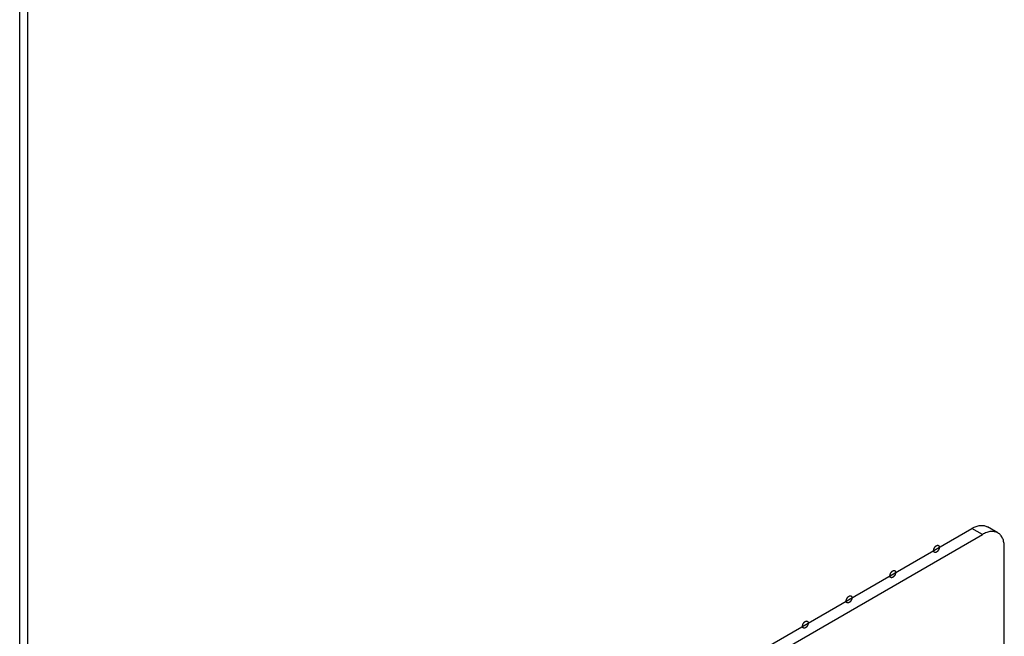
# Model space of a CAD drawing. Header units: inches. Extents: x 5 to 265, y 5 to 171.
# Tile 110 of 212: x 197.96 to 201.94, y 105.47 to 107.96. Entities that reach past the tile are written whole.
import ezdxf

# ---------------------------------------------------------------- set-up
doc = ezdxf.new("R2010")
doc.units = ezdxf.units.IN
doc.header["$LTSCALE"] = 14.96
doc.header["$MEASUREMENT"] = 0
doc.layers.get('0').update_dxf_attribs({"linetype": 'CONTINUOUS'})

msp = doc.modelspace()

# ---------------------------------------------------------------- linework, layer by layer
at = {"color": 7, "linetype": 'Continuous'}
for p, q in [((197.9895, 125.7406), (197.9895, 59.6039)), ((197.9576, 59.5594), (197.9576, 125.6961)), ((197.9895, 103.6988), (201.8091, 105.9041)), ((201.8516, 105.8796), (201.8091, 105.9041)), ((201.9141, 105.8858), (201.8716, 105.9103)), ((197.9895, 103.6498), (201.8516, 105.8796)), ((201.94, 105.435), (201.94, 105.8286))]:
    msp.add_line(p, q, dxfattribs=at)
for points, knots in [([(201.8091, 105.9041), (201.8146, 105.9072), (201.8255, 105.9124), (201.8423, 105.9165), (201.858, 105.9161), (201.8675, 105.9127), (201.8716, 105.9103)], [0, 0, 0, 0, 0.289798, 0.549047, 0.782227, 1, 1, 1, 1]), ([(201.9141, 105.8858), (201.9099, 105.8882), (201.9005, 105.8916), (201.8847, 105.892), (201.868, 105.8879), (201.8571, 105.8828), (201.8516, 105.8796)], [0, 0, 0, 0, 0.217773, 0.450953, 0.710202, 1, 1, 1, 1]), ([(201.94, 105.8286), (201.94, 105.8349), (201.939, 105.8469), (201.9341, 105.8635), (201.9259, 105.8769), (201.9182, 105.8834), (201.9141, 105.8858)], [0, 0, 0, 0, 0.2898, 0.549049, 0.782228, 1, 1, 1, 1]), ([(201.6543, 105.8147), (201.6543, 105.8151), (201.6544, 105.8158), (201.6544, 105.8166), (201.6545, 105.817), (201.6545, 105.8173), (201.6546, 105.8177), (201.6547, 105.8182), (201.6548, 105.8187), (201.655, 105.8194), (201.6551, 105.8201), (201.6554, 105.8209), (201.6557, 105.8216), (201.6559, 105.8223), (201.6562, 105.823), (201.6565, 105.8237), (201.6569, 105.8244), (201.6573, 105.8251), (201.6576, 105.8258), (201.658, 105.8265), (201.6585, 105.8271), (201.6589, 105.8278), (201.6593, 105.8284), (201.6598, 105.829), (201.6603, 105.8296), (201.6608, 105.8302), (201.6612, 105.8308), (201.6618, 105.8312), (201.6623, 105.8317), (201.6628, 105.8322), (201.6631, 105.8325), (201.6634, 105.8327), (201.6636, 105.8329), (201.664, 105.8332), (201.6647, 105.8336), (201.6652, 105.834), (201.6656, 105.8343)], [0, 0, 0, 0, 0.0625, 0.09375, 0.109375, 0.125, 0.140625, 0.15625, 0.1875, 0.21875, 0.25, 0.28125, 0.3125, 0.34375, 0.375, 0.40625, 0.4375, 0.46875, 0.5, 0.53125, 0.5625, 0.59375, 0.625, 0.65625, 0.6875, 0.71875, 0.75, 0.78125, 0.8125, 0.84375, 0.859375, 0.875, 0.890625, 0.90625, 0.9375, 1, 1, 1, 1]), ([(201.6656, 105.8081), (201.6652, 105.808), (201.6647, 105.8077), (201.664, 105.8074), (201.6637, 105.8073), (201.6634, 105.8071), (201.6631, 105.8071), (201.6628, 105.807), (201.6623, 105.8069), (201.6619, 105.8068), (201.6616, 105.8067), (201.6613, 105.8066), (201.661, 105.8067), (201.6607, 105.8067), (201.6603, 105.8067), (201.6599, 105.8067), (201.6596, 105.8067), (201.6593, 105.8067), (201.6591, 105.8068), (201.6588, 105.8069), (201.6585, 105.807), (201.6581, 105.8072), (201.6578, 105.8073), (201.6576, 105.8073), (201.6574, 105.8075), (201.6572, 105.8077), (201.6569, 105.8079), (201.6566, 105.8082), (201.6564, 105.8084), (201.6562, 105.8085), (201.6561, 105.8087), (201.6559, 105.809), (201.6557, 105.8093), (201.6555, 105.8097), (201.6553, 105.81), (201.6551, 105.8101), (201.6551, 105.8104), (201.655, 105.8108), (201.6548, 105.8112), (201.6547, 105.8116), (201.6546, 105.812), (201.6545, 105.8122), (201.6545, 105.8125), (201.6544, 105.8129), (201.6544, 105.8137), (201.6543, 105.8143), (201.6543, 105.8147)], [0, 0, 0, 0, 0.0625, 0.09375, 0.109375, 0.125, 0.140625, 0.15625, 0.1875, 0.21875, 0.234375, 0.25, 0.265625, 0.28125, 0.3125, 0.34375, 0.359375, 0.375, 0.390625, 0.40625, 0.4375, 0.46875, 0.484375, 0.5, 0.515625, 0.53125, 0.5625, 0.59375, 0.609375, 0.625, 0.640625, 0.65625, 0.6875, 0.71875, 0.734375, 0.75, 0.765625, 0.78125, 0.8125, 0.84375, 0.859375, 0.875, 0.890625, 0.90625, 0.9375, 1, 1, 1, 1]), ([(201.6656, 105.8343), (201.666, 105.8344), (201.6665, 105.8347), (201.6672, 105.835), (201.6675, 105.8352), (201.6678, 105.8353), (201.6681, 105.8353), (201.6684, 105.8354), (201.6689, 105.8355), (201.6693, 105.8356), (201.6696, 105.8357), (201.6699, 105.8358), (201.6702, 105.8358), (201.6705, 105.8358), (201.6709, 105.8357), (201.6713, 105.8357), (201.6716, 105.8357), (201.6719, 105.8357), (201.6721, 105.8356), (201.6724, 105.8355), (201.6727, 105.8354), (201.6731, 105.8353), (201.6734, 105.8351), (201.6736, 105.8351), (201.6738, 105.8349), (201.674, 105.8347), (201.6743, 105.8345), (201.6746, 105.8342), (201.6748, 105.834), (201.675, 105.8339), (201.6751, 105.8337), (201.6753, 105.8334), (201.6755, 105.8331), (201.6757, 105.8327), (201.6759, 105.8325), (201.6761, 105.8323), (201.6761, 105.832), (201.6762, 105.8317), (201.6764, 105.8312), (201.6765, 105.8308), (201.6766, 105.8304), (201.6767, 105.8302), (201.6767, 105.8299), (201.6768, 105.8295), (201.6768, 105.8288), (201.6769, 105.8281), (201.6769, 105.8277)], [0, 0, 0, 0, 0.0625, 0.09375, 0.109375, 0.125, 0.140625, 0.15625, 0.1875, 0.21875, 0.234375, 0.25, 0.265625, 0.28125, 0.3125, 0.34375, 0.359375, 0.375, 0.390625, 0.40625, 0.4375, 0.46875, 0.484375, 0.5, 0.515625, 0.53125, 0.5625, 0.59375, 0.609375, 0.625, 0.640625, 0.65625, 0.6875, 0.71875, 0.734375, 0.75, 0.765625, 0.78125, 0.8125, 0.84375, 0.859375, 0.875, 0.890625, 0.90625, 0.9375, 1, 1, 1, 1]), ([(201.6769, 105.8277), (201.6769, 105.8273), (201.6768, 105.8266), (201.6768, 105.8259), (201.6767, 105.8254), (201.6767, 105.8251), (201.6766, 105.8247), (201.6765, 105.8243), (201.6764, 105.8237), (201.6762, 105.823), (201.6761, 105.8223), (201.6758, 105.8216), (201.6755, 105.8208), (201.6753, 105.8201), (201.6751, 105.8194), (201.6747, 105.8187), (201.6743, 105.818), (201.674, 105.8173), (201.6736, 105.8166), (201.6732, 105.8159), (201.6728, 105.8153), (201.6723, 105.8146), (201.6719, 105.814), (201.6714, 105.8134), (201.6709, 105.8128), (201.6704, 105.8122), (201.67, 105.8116), (201.6694, 105.8112), (201.6689, 105.8107), (201.6685, 105.8103), (201.6681, 105.8099), (201.6678, 105.8097), (201.6676, 105.8095), (201.6672, 105.8092), (201.6665, 105.8088), (201.666, 105.8084), (201.6656, 105.8081)], [0, 0, 0, 0, 0.0625, 0.09375, 0.109375, 0.125, 0.140625, 0.15625, 0.1875, 0.21875, 0.25, 0.28125, 0.3125, 0.34375, 0.375, 0.40625, 0.4375, 0.46875, 0.5, 0.53125, 0.5625, 0.59375, 0.625, 0.65625, 0.6875, 0.71875, 0.75, 0.78125, 0.8125, 0.84375, 0.859375, 0.875, 0.890625, 0.90625, 0.9375, 1, 1, 1, 1]), ([(201.4775, 105.7126), (201.4775, 105.7131), (201.4776, 105.7137), (201.4777, 105.7145), (201.4777, 105.7149), (201.4777, 105.7153), (201.4778, 105.7156), (201.4779, 105.7161), (201.478, 105.7167), (201.4782, 105.7174), (201.4783, 105.7181), (201.4786, 105.7188), (201.4789, 105.7195), (201.4792, 105.7202), (201.4794, 105.7209), (201.4798, 105.7216), (201.4801, 105.7223), (201.4805, 105.7231), (201.4808, 105.7238), (201.4813, 105.7244), (201.4817, 105.7251), (201.4821, 105.7257), (201.4825, 105.7264), (201.483, 105.7269), (201.4835, 105.7275), (201.484, 105.7281), (201.4845, 105.7287), (201.485, 105.7292), (201.4855, 105.7297), (201.486, 105.7301), (201.4863, 105.7304), (201.4866, 105.7307), (201.4869, 105.7308), (201.4872, 105.7311), (201.4879, 105.7316), (201.4885, 105.732), (201.4888, 105.7322)], [0, 0, 0, 0, 0.0625, 0.09375, 0.109375, 0.125, 0.140625, 0.15625, 0.1875, 0.21875, 0.25, 0.28125, 0.3125, 0.34375, 0.375, 0.40625, 0.4375, 0.46875, 0.5, 0.53125, 0.5625, 0.59375, 0.625, 0.65625, 0.6875, 0.71875, 0.75, 0.78125, 0.8125, 0.84375, 0.859375, 0.875, 0.890625, 0.90625, 0.9375, 1, 1, 1, 1]), ([(201.4888, 105.7322), (201.4892, 105.7324), (201.4897, 105.7326), (201.4904, 105.7329), (201.4907, 105.7331), (201.491, 105.7332), (201.4913, 105.7333), (201.4916, 105.7334), (201.4921, 105.7335), (201.4925, 105.7336), (201.4929, 105.7336), (201.4931, 105.7337), (201.4934, 105.7337), (201.4937, 105.7337), (201.4941, 105.7337), (201.4945, 105.7337), (201.4948, 105.7336), (201.4951, 105.7337), (201.4953, 105.7336), (201.4956, 105.7335), (201.496, 105.7333), (201.4963, 105.7332), (201.4966, 105.7331), (201.4968, 105.733), (201.497, 105.7329), (201.4972, 105.7327), (201.4975, 105.7324), (201.4978, 105.7322), (201.498, 105.732), (201.4982, 105.7319), (201.4984, 105.7316), (201.4985, 105.7314), (201.4987, 105.731), (201.499, 105.7307), (201.4991, 105.7304), (201.4993, 105.7302), (201.4993, 105.7299), (201.4995, 105.7296), (201.4996, 105.7292), (201.4997, 105.7287), (201.4998, 105.7284), (201.4999, 105.7281), (201.4999, 105.7278), (201.5, 105.7274), (201.5, 105.7267), (201.5001, 105.7261), (201.5001, 105.7257)], [0, 0, 0, 0, 0.0625, 0.09375, 0.109375, 0.125, 0.140625, 0.15625, 0.1875, 0.21875, 0.234375, 0.25, 0.265625, 0.28125, 0.3125, 0.34375, 0.359375, 0.375, 0.390625, 0.40625, 0.4375, 0.46875, 0.484375, 0.5, 0.515625, 0.53125, 0.5625, 0.59375, 0.609375, 0.625, 0.640625, 0.65625, 0.6875, 0.71875, 0.734375, 0.75, 0.765625, 0.78125, 0.8125, 0.84375, 0.859375, 0.875, 0.890625, 0.90625, 0.9375, 1, 1, 1, 1]), ([(201.4888, 105.7061), (201.4885, 105.7059), (201.4879, 105.7057), (201.4873, 105.7054), (201.4869, 105.7052), (201.4866, 105.705), (201.4864, 105.705), (201.486, 105.7049), (201.4856, 105.7048), (201.4851, 105.7047), (201.4848, 105.7046), (201.4845, 105.7046), (201.4843, 105.7046), (201.4839, 105.7046), (201.4835, 105.7046), (201.4831, 105.7046), (201.4828, 105.7046), (201.4826, 105.7046), (201.4824, 105.7047), (201.4821, 105.7048), (201.4817, 105.705), (201.4813, 105.7051), (201.481, 105.7052), (201.4808, 105.7053), (201.4807, 105.7054), (201.4804, 105.7056), (201.4801, 105.7059), (201.4798, 105.7061), (201.4796, 105.7063), (201.4794, 105.7064), (201.4793, 105.7067), (201.4791, 105.7069), (201.4789, 105.7073), (201.4787, 105.7076), (201.4785, 105.7079), (201.4784, 105.7081), (201.4783, 105.7084), (201.4782, 105.7087), (201.4781, 105.7091), (201.4779, 105.7096), (201.4778, 105.7099), (201.4777, 105.7101), (201.4777, 105.7105), (201.4777, 105.7109), (201.4776, 105.7116), (201.4776, 105.7122), (201.4775, 105.7126)], [0, 0, 0, 0, 0.0625, 0.09375, 0.109375, 0.125, 0.140625, 0.15625, 0.1875, 0.21875, 0.234375, 0.25, 0.265625, 0.28125, 0.3125, 0.34375, 0.359375, 0.375, 0.390625, 0.40625, 0.4375, 0.46875, 0.484375, 0.5, 0.515625, 0.53125, 0.5625, 0.59375, 0.609375, 0.625, 0.640625, 0.65625, 0.6875, 0.71875, 0.734375, 0.75, 0.765625, 0.78125, 0.8125, 0.84375, 0.859375, 0.875, 0.890625, 0.90625, 0.9375, 1, 1, 1, 1]), ([(201.5001, 105.7257), (201.5001, 105.7252), (201.5, 105.7246), (201.5, 105.7238), (201.4999, 105.7233), (201.4999, 105.723), (201.4998, 105.7227), (201.4997, 105.7222), (201.4996, 105.7216), (201.4994, 105.7209), (201.4993, 105.7202), (201.499, 105.7195), (201.4988, 105.7188), (201.4985, 105.7181), (201.4983, 105.7174), (201.4979, 105.7166), (201.4975, 105.7159), (201.4972, 105.7152), (201.4968, 105.7145), (201.4964, 105.7139), (201.496, 105.7132), (201.4955, 105.7126), (201.4951, 105.7119), (201.4946, 105.7113), (201.4941, 105.7108), (201.4937, 105.7102), (201.4932, 105.7096), (201.4926, 105.7091), (201.4921, 105.7086), (201.4917, 105.7082), (201.4913, 105.7079), (201.4911, 105.7076), (201.4908, 105.7074), (201.4904, 105.7072), (201.4898, 105.7067), (201.4892, 105.7063), (201.4888, 105.7061)], [0, 0, 0, 0, 0.0625, 0.09375, 0.109375, 0.125, 0.140625, 0.15625, 0.1875, 0.21875, 0.25, 0.28125, 0.3125, 0.34375, 0.375, 0.40625, 0.4375, 0.46875, 0.5, 0.53125, 0.5625, 0.59375, 0.625, 0.65625, 0.6875, 0.71875, 0.75, 0.78125, 0.8125, 0.84375, 0.859375, 0.875, 0.890625, 0.90625, 0.9375, 1, 1, 1, 1]), ([(201.3007, 105.6106), (201.3008, 105.611), (201.3008, 105.6117), (201.3009, 105.6124), (201.3009, 105.6129), (201.3009, 105.6132), (201.301, 105.6136), (201.3011, 105.614), (201.3013, 105.6146), (201.3014, 105.6153), (201.3016, 105.616), (201.3019, 105.6167), (201.3021, 105.6174), (201.3024, 105.6182), (201.3026, 105.6189), (201.303, 105.6196), (201.3033, 105.6203), (201.3037, 105.621), (201.304, 105.6217), (201.3045, 105.6223), (201.3049, 105.623), (201.3053, 105.6236), (201.3057, 105.6243), (201.3062, 105.6249), (201.3067, 105.6255), (201.3072, 105.626), (201.3077, 105.6267), (201.3082, 105.6271), (201.3088, 105.6276), (201.3092, 105.628), (201.3096, 105.6283), (201.3098, 105.6286), (201.3101, 105.6288), (201.3105, 105.6291), (201.3111, 105.6295), (201.3117, 105.6299), (201.3121, 105.6301)], [0, 0, 0, 0, 0.0625, 0.09375, 0.109375, 0.125, 0.140625, 0.15625, 0.1875, 0.21875, 0.25, 0.28125, 0.3125, 0.34375, 0.375, 0.40625, 0.4375, 0.46875, 0.5, 0.53125, 0.5625, 0.59375, 0.625, 0.65625, 0.6875, 0.71875, 0.75, 0.78125, 0.8125, 0.84375, 0.859375, 0.875, 0.890625, 0.90625, 0.9375, 1, 1, 1, 1]), ([(201.3121, 105.6301), (201.3124, 105.6303), (201.313, 105.6306), (201.3136, 105.6309), (201.314, 105.631), (201.3143, 105.6312), (201.3145, 105.6312), (201.3149, 105.6313), (201.3153, 105.6314), (201.3157, 105.6315), (201.3161, 105.6316), (201.3164, 105.6317), (201.3166, 105.6316), (201.3169, 105.6316), (201.3173, 105.6316), (201.3177, 105.6316), (201.3181, 105.6316), (201.3183, 105.6316), (201.3185, 105.6315), (201.3188, 105.6314), (201.3192, 105.6313), (201.3195, 105.6311), (201.3198, 105.631), (201.3201, 105.631), (201.3202, 105.6308), (201.3205, 105.6306), (201.3208, 105.6304), (201.321, 105.6301), (201.3213, 105.6299), (201.3215, 105.6298), (201.3216, 105.6296), (201.3218, 105.6293), (201.322, 105.629), (201.3222, 105.6286), (201.3224, 105.6283), (201.3225, 105.6281), (201.3226, 105.6279), (201.3227, 105.6275), (201.3228, 105.6271), (201.323, 105.6267), (201.3231, 105.6263), (201.3232, 105.6261), (201.3232, 105.6258), (201.3232, 105.6254), (201.3233, 105.6246), (201.3233, 105.624), (201.3234, 105.6236)], [0, 0, 0, 0, 0.0625, 0.09375, 0.109375, 0.125, 0.140625, 0.15625, 0.1875, 0.21875, 0.234375, 0.25, 0.265625, 0.28125, 0.3125, 0.34375, 0.359375, 0.375, 0.390625, 0.40625, 0.4375, 0.46875, 0.484375, 0.5, 0.515625, 0.53125, 0.5625, 0.59375, 0.609375, 0.625, 0.640625, 0.65625, 0.6875, 0.71875, 0.734375, 0.75, 0.765625, 0.78125, 0.8125, 0.84375, 0.859375, 0.875, 0.890625, 0.90625, 0.9375, 1, 1, 1, 1]), ([(201.3234, 105.6236), (201.3233, 105.6232), (201.3233, 105.6225), (201.3232, 105.6217), (201.3232, 105.6213), (201.3232, 105.621), (201.3231, 105.6206), (201.323, 105.6201), (201.3228, 105.6195), (201.3227, 105.6188), (201.3225, 105.6181), (201.3222, 105.6174), (201.322, 105.6167), (201.3217, 105.616), (201.3215, 105.6153), (201.3211, 105.6146), (201.3208, 105.6139), (201.3204, 105.6132), (201.3201, 105.6124), (201.3196, 105.6118), (201.3192, 105.6112), (201.3188, 105.6105), (201.3184, 105.6098), (201.3179, 105.6093), (201.3174, 105.6087), (201.3169, 105.6081), (201.3164, 105.6075), (201.3159, 105.607), (201.3153, 105.6065), (201.3149, 105.6061), (201.3146, 105.6058), (201.3143, 105.6056), (201.314, 105.6054), (201.3136, 105.6051), (201.313, 105.6047), (201.3124, 105.6043), (201.3121, 105.604)], [0, 0, 0, 0, 0.0625, 0.09375, 0.109375, 0.125, 0.140625, 0.15625, 0.1875, 0.21875, 0.25, 0.28125, 0.3125, 0.34375, 0.375, 0.40625, 0.4375, 0.46875, 0.5, 0.53125, 0.5625, 0.59375, 0.625, 0.65625, 0.6875, 0.71875, 0.75, 0.78125, 0.8125, 0.84375, 0.859375, 0.875, 0.890625, 0.90625, 0.9375, 1, 1, 1, 1]), ([(201.3121, 105.604), (201.3117, 105.6038), (201.3111, 105.6036), (201.3105, 105.6033), (201.3101, 105.6031), (201.3099, 105.603), (201.3096, 105.6029), (201.3092, 105.6029), (201.3088, 105.6028), (201.3084, 105.6027), (201.308, 105.6026), (201.3077, 105.6025), (201.3075, 105.6025), (201.3072, 105.6025), (201.3068, 105.6026), (201.3064, 105.6026), (201.306, 105.6026), (201.3058, 105.6026), (201.3056, 105.6027), (201.3053, 105.6028), (201.3049, 105.6029), (201.3046, 105.603), (201.3043, 105.6032), (201.304, 105.6032), (201.3039, 105.6034), (201.3036, 105.6036), (201.3034, 105.6038), (201.3031, 105.604), (201.3028, 105.6042), (201.3026, 105.6044), (201.3025, 105.6046), (201.3023, 105.6049), (201.3021, 105.6052), (201.3019, 105.6056), (201.3017, 105.6058), (201.3016, 105.606), (201.3015, 105.6063), (201.3014, 105.6066), (201.3013, 105.6071), (201.3011, 105.6075), (201.301, 105.6078), (201.3009, 105.6081), (201.3009, 105.6084), (201.3009, 105.6088), (201.3008, 105.6095), (201.3008, 105.6101), (201.3007, 105.6106)], [0, 0, 0, 0, 0.0625, 0.09375, 0.109375, 0.125, 0.140625, 0.15625, 0.1875, 0.21875, 0.234375, 0.25, 0.265625, 0.28125, 0.3125, 0.34375, 0.359375, 0.375, 0.390625, 0.40625, 0.4375, 0.46875, 0.484375, 0.5, 0.515625, 0.53125, 0.5625, 0.59375, 0.609375, 0.625, 0.640625, 0.65625, 0.6875, 0.71875, 0.734375, 0.75, 0.765625, 0.78125, 0.8125, 0.84375, 0.859375, 0.875, 0.890625, 0.90625, 0.9375, 1, 1, 1, 1]), ([(201.124, 105.5085), (201.124, 105.5089), (201.1241, 105.5096), (201.1241, 105.5104), (201.1242, 105.5108), (201.1242, 105.5111), (201.1243, 105.5115), (201.1244, 105.512), (201.1245, 105.5126), (201.1247, 105.5133), (201.1248, 105.514), (201.1251, 105.5147), (201.1253, 105.5154), (201.1256, 105.5161), (201.1258, 105.5168), (201.1262, 105.5175), (201.1266, 105.5182), (201.1269, 105.5189), (201.1273, 105.5197), (201.1277, 105.5203), (201.1281, 105.5209), (201.1286, 105.5216), (201.129, 105.5223), (201.1295, 105.5228), (201.13, 105.5234), (201.1304, 105.524), (201.1309, 105.5246), (201.1315, 105.5251), (201.132, 105.5256), (201.1324, 105.526), (201.1328, 105.5263), (201.133, 105.5266), (201.1333, 105.5267), (201.1337, 105.527), (201.1343, 105.5274), (201.1349, 105.5278), (201.1353, 105.5281)], [0, 0, 0, 0, 0.0625, 0.09375, 0.109375, 0.125, 0.140625, 0.15625, 0.1875, 0.21875, 0.25, 0.28125, 0.3125, 0.34375, 0.375, 0.40625, 0.4375, 0.46875, 0.5, 0.53125, 0.5625, 0.59375, 0.625, 0.65625, 0.6875, 0.71875, 0.75, 0.78125, 0.8125, 0.84375, 0.859375, 0.875, 0.890625, 0.90625, 0.9375, 1, 1, 1, 1]), ([(201.1353, 105.502), (201.1349, 105.5018), (201.1344, 105.5015), (201.1337, 105.5012), (201.1334, 105.5011), (201.1331, 105.5009), (201.1328, 105.5009), (201.1325, 105.5008), (201.132, 105.5007), (201.1316, 105.5006), (201.1312, 105.5005), (201.131, 105.5004), (201.1307, 105.5005), (201.1304, 105.5005), (201.13, 105.5005), (201.1296, 105.5005), (201.1293, 105.5005), (201.129, 105.5005), (201.1288, 105.5006), (201.1285, 105.5007), (201.1281, 105.5008), (201.1278, 105.501), (201.1275, 105.5011), (201.1273, 105.5011), (201.1271, 105.5013), (201.1269, 105.5015), (201.1266, 105.5017), (201.1263, 105.502), (201.1261, 105.5022), (201.1259, 105.5023), (201.1257, 105.5025), (201.1256, 105.5028), (201.1254, 105.5032), (201.1251, 105.5035), (201.125, 105.5038), (201.1248, 105.504), (201.1248, 105.5042), (201.1246, 105.5046), (201.1245, 105.505), (201.1244, 105.5054), (201.1243, 105.5058), (201.1242, 105.506), (201.1242, 105.5063), (201.1241, 105.5068), (201.1241, 105.5075), (201.124, 105.5081), (201.124, 105.5085)], [0, 0, 0, 0, 0.0625, 0.09375, 0.109375, 0.125, 0.140625, 0.15625, 0.1875, 0.21875, 0.234375, 0.25, 0.265625, 0.28125, 0.3125, 0.34375, 0.359375, 0.375, 0.390625, 0.40625, 0.4375, 0.46875, 0.484375, 0.5, 0.515625, 0.53125, 0.5625, 0.59375, 0.609375, 0.625, 0.640625, 0.65625, 0.6875, 0.71875, 0.734375, 0.75, 0.765625, 0.78125, 0.8125, 0.84375, 0.859375, 0.875, 0.890625, 0.90625, 0.9375, 1, 1, 1, 1]), ([(201.1353, 105.5281), (201.1356, 105.5283), (201.1362, 105.5285), (201.1368, 105.5288), (201.1372, 105.529), (201.1375, 105.5291), (201.1377, 105.5292), (201.1381, 105.5293), (201.1385, 105.5293), (201.139, 105.5295), (201.1393, 105.5295), (201.1396, 105.5296), (201.1398, 105.5296), (201.1402, 105.5296), (201.1406, 105.5296), (201.141, 105.5295), (201.1413, 105.5295), (201.1415, 105.5295), (201.1418, 105.5294), (201.142, 105.5293), (201.1424, 105.5292), (201.1428, 105.5291), (201.1431, 105.529), (201.1433, 105.5289), (201.1434, 105.5287), (201.1437, 105.5285), (201.144, 105.5283), (201.1443, 105.5281), (201.1445, 105.5279), (201.1447, 105.5277), (201.1448, 105.5275), (201.145, 105.5272), (201.1452, 105.5269), (201.1454, 105.5266), (201.1456, 105.5263), (201.1457, 105.5261), (201.1458, 105.5258), (201.1459, 105.5255), (201.146, 105.525), (201.1462, 105.5246), (201.1463, 105.5243), (201.1464, 105.524), (201.1464, 105.5237), (201.1464, 105.5233), (201.1465, 105.5226), (201.1466, 105.522), (201.1466, 105.5216)], [0, 0, 0, 0, 0.0625, 0.09375, 0.109375, 0.125, 0.140625, 0.15625, 0.1875, 0.21875, 0.234375, 0.25, 0.265625, 0.28125, 0.3125, 0.34375, 0.359375, 0.375, 0.390625, 0.40625, 0.4375, 0.46875, 0.484375, 0.5, 0.515625, 0.53125, 0.5625, 0.59375, 0.609375, 0.625, 0.640625, 0.65625, 0.6875, 0.71875, 0.734375, 0.75, 0.765625, 0.78125, 0.8125, 0.84375, 0.859375, 0.875, 0.890625, 0.90625, 0.9375, 1, 1, 1, 1]), ([(201.1466, 105.5216), (201.1466, 105.5211), (201.1465, 105.5204), (201.1464, 105.5197), (201.1464, 105.5192), (201.1464, 105.5189), (201.1463, 105.5185), (201.1462, 105.5181), (201.1461, 105.5175), (201.1459, 105.5168), (201.1458, 105.5161), (201.1455, 105.5154), (201.1452, 105.5147), (201.1449, 105.5139), (201.1447, 105.5132), (201.1443, 105.5125), (201.144, 105.5118), (201.1436, 105.5111), (201.1433, 105.5104), (201.1428, 105.5098), (201.1424, 105.5091), (201.142, 105.5085), (201.1416, 105.5078), (201.1411, 105.5072), (201.1406, 105.5066), (201.1401, 105.5061), (201.1396, 105.5054), (201.1391, 105.505), (201.1386, 105.5045), (201.1381, 105.5041), (201.1378, 105.5038), (201.1375, 105.5035), (201.1372, 105.5033), (201.1369, 105.5031), (201.1362, 105.5026), (201.1356, 105.5022), (201.1353, 105.502)], [0, 0, 0, 0, 0.0625, 0.09375, 0.109375, 0.125, 0.140625, 0.15625, 0.1875, 0.21875, 0.25, 0.28125, 0.3125, 0.34375, 0.375, 0.40625, 0.4375, 0.46875, 0.5, 0.53125, 0.5625, 0.59375, 0.625, 0.65625, 0.6875, 0.71875, 0.75, 0.78125, 0.8125, 0.84375, 0.859375, 0.875, 0.890625, 0.90625, 0.9375, 1, 1, 1, 1])]:
    msp.add_open_spline(points, degree=3, knots=knots, dxfattribs=at)

doc.saveas('drawing.dxf')
